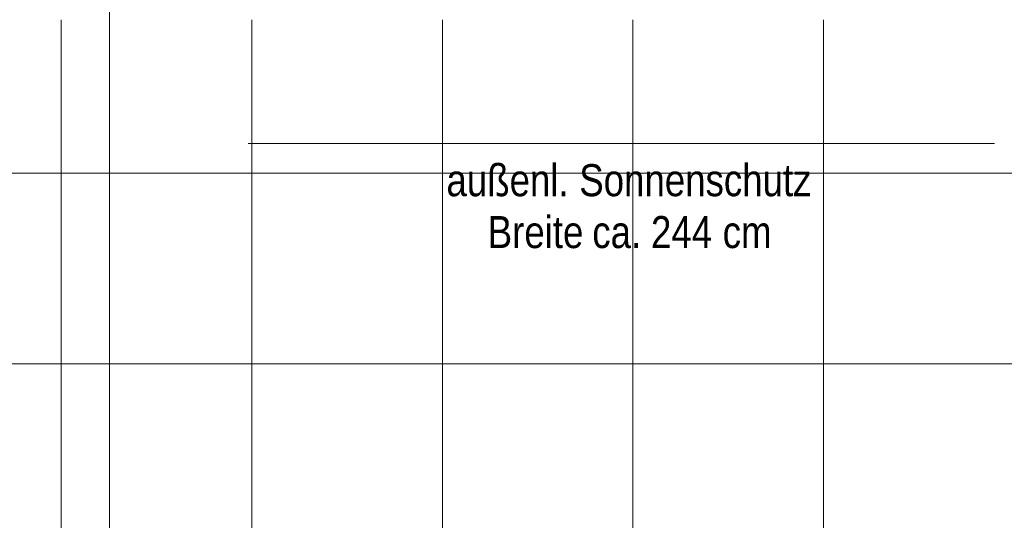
# Model space of a CAD drawing. Extents: x -620 to 3480, y 62 to 1112.
# Tile 23 of 76: x -334 to -272, y 563 to 595. Entities that reach past the tile are written whole.
import ezdxf
from ezdxf.lldxf.tags import DXFTag

# ---------------------------------------------------------------- set-up
doc = ezdxf.new("R2010")
doc.units = 0
doc.layers.get('0').update_dxf_attribs({"lineweight": 13})
doc.layers.add('60- 61 allgemeine Ausstattung- 4 Terrassen', color=7, linetype='Continuous', lineweight=9)
doc.layers.add('70 -71 Achsen- 1 Gebäudeachsen', color=7, linetype='STRICHPUNKT2-A06GA2HU8I', lineweight=18)
doc.layers.add('70 -72 Beschriftung- 1 Beschriftung allgemein', color=7, linetype='Continuous', lineweight=9, true_color=0xff6633)
doc.styles.get("Standard").update_dxf_attribs({"font": 'ARIALN.TTF'})
tags = doc.linetypes.add('STRICHPUNKT2-A06GA2HU8I', pattern=[12.7, 6.35, -3.175, 0, -3.175]).pattern_tags.tags
tags[10:11] = [DXFTag(74, 4), DXFTag(75, 0), DXFTag(340, '0'), DXFTag(46, 0.0), DXFTag(50, 0.0), DXFTag(44, 0.0), DXFTag(45, 0.0)]
tags[8:9] = [DXFTag(74, 4), DXFTag(75, 0), DXFTag(340, '0'), DXFTag(46, 0.0), DXFTag(50, 0.0), DXFTag(44, 0.0), DXFTag(45, 0.0)]
tags[6:7] = [DXFTag(74, 4), DXFTag(75, 0), DXFTag(340, '0'), DXFTag(46, 0.0), DXFTag(50, 0.0), DXFTag(44, 0.0), DXFTag(45, 0.0)]
tags[4:5] = [DXFTag(74, 4), DXFTag(75, 0), DXFTag(340, '0'), DXFTag(46, 0.0), DXFTag(50, 0.0), DXFTag(44, 0.0), DXFTag(45, 0.0)]

# ---------------------------------------------------------------- blocks, each defined once
blk = doc.blocks.new('Referenz-A06GA2HW8I')
at = {"layer": '60- 61 allgemeine Ausstattung- 4 Terrassen', "color": 0, "lineweight": -2}
for p, q in [((-331.735, 211.08), (-331.735, 594.54)), ((-319.735, 211.08), (-319.735, 594.54)), ((-307.735, 211.08), (-307.735, 594.54)), ((-295.735, 211.08), (-295.735, 594.54)), ((-283.735, 211.08), (-283.735, 594.54)), ((-432.685, 584.88), (6.715, 584.88)), ((-432.685, 572.88), (6.715, 572.88))]:
    blk.add_line(p, q, dxfattribs=at)
at = {"layer": '70 -71 Achsen- 1 Gebäudeachsen', "color": 0, "linetype": 'STRICHPUNKT2-A06GA2HU8I', "lineweight": -2, "ltscale": 0.13}
blk.add_line((-328.685, 1081.42), (-328.685, 81.98), dxfattribs=at)
at = {"layer": '70 -72 Beschriftung- 1 Beschriftung allgemein', "color": 0, "linetype": 'Continuous', "lineweight": -2, "ltscale": 0.13}
blk.add_line((-319.966, 586.748), (-272.966, 586.748), dxfattribs=at)
at = {"layer": '70 -72 Beschriftung- 1 Beschriftung allgemein', "color": 0, "linetype": 'Continuous', "lineweight": -2, "ltscale": 0.13, "char_height": 2.01377, "attachment_point": 1}
for s, insert in [('{\\fArial Narrow;außenl.}', (-307.475, 585.449)), ('{\\fArial Narrow;Sonnenschutz}', (-299.114, 585.449)), ('{\\fArial Narrow;Breite}', (-304.878, 582.186)), ('{\\fArial Narrow;244}', (-294.597, 582.186)), ('{\\fArial Narrow;ca.}', (-298.292, 582.186)), ('{\\fArial Narrow;cm}', (-290.082, 582.186))]:
    blk.add_mtext(s, dxfattribs=dict(at, insert=insert))

msp = doc.modelspace()

# ---------------------------------------------------------------- block references
at = {"color": 8, "lineweight": 13, "ltscale": 0.13, "true_color": 0x808080}
msp.add_blockref('Referenz-A06GA2HW8I', (0, 0), dxfattribs=at)

doc.saveas('drawing.dxf')
